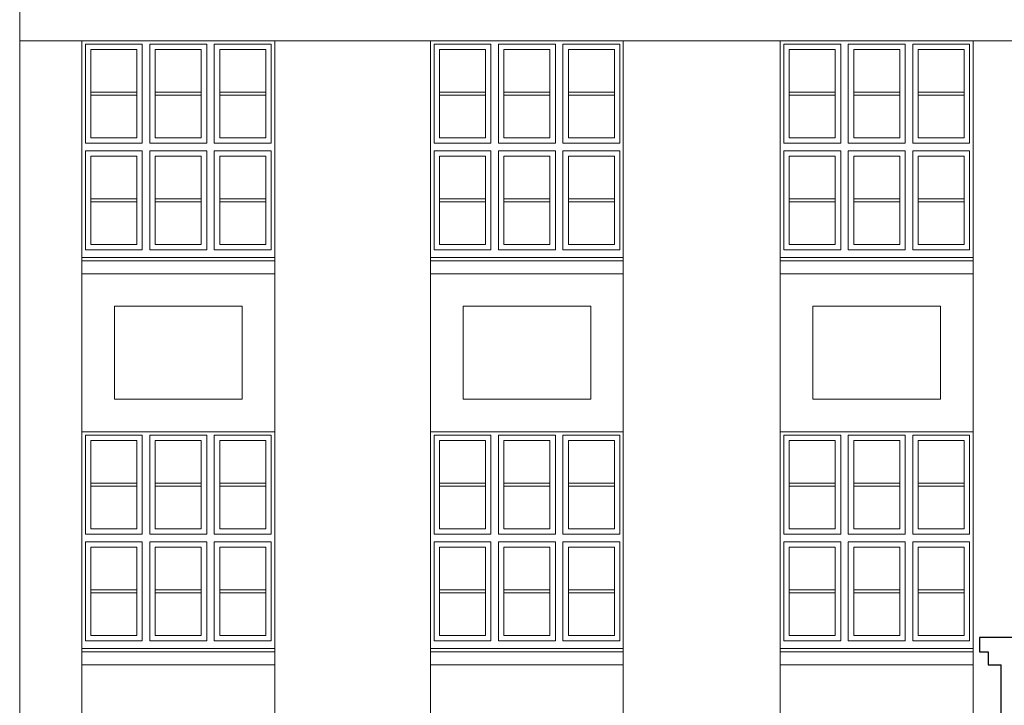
# Model space of a CAD drawing. Extents: x -394022 to -71759, y -12022 to 18278.
# Tile 82 of 91: x -87394 to -78300, y 1258 to 7588. Entities that reach past the tile are written whole.
import ezdxf

# ---------------------------------------------------------------- set-up
doc = ezdxf.new("R2010")
doc.units = 0
doc.header["$MEASUREMENT"] = 0
for name, color, linetype, lineweight in [('INWENT ODWODNIENIE_Nr_Pióra__21', 7, 'Continuous', 13), ('INWENT. DRZWI_Nr_Pióra__21', 7, 'Continuous', 13), ('INWENT.ŚCIANY_Nr_Pióra__1', 7, 'Continuous', 25), ('INWENT.ŚCIANY_Nr_Pióra__21', 7, 'Continuous', 13)]:
    doc.layers.add(name, color=color, linetype=linetype, lineweight=lineweight)

msp = doc.modelspace()

# ---------------------------------------------------------------- linework, layer by layer
at = {"layer": 'INWENT ODWODNIENIE_Nr_Pióra__21', "linetype": 'Continuous'}
msp.add_line((-87393.7, 10793.4), (-87393.7, -3991.8), dxfattribs=at)
at = {"layer": 'INWENT. DRZWI_Nr_Pióra__21', "linetype": 'Continuous'}
for p, q in [((-86261.2, 7363.2), (-86786.2, 7363.2)), ((-86786.2, 6448.2), (-86786.2, 7363.2)), ((-86311.2, 7313.2), (-86736.2, 7313.2)), ((-86736.2, 6498.2), (-86736.2, 7313.2)), ((-86311.2, 6498.2), (-86311.2, 7313.2)), ((-86261.2, 6448.2), (-86261.2, 7363.2)), ((-85666.2, 7363.2), (-86191.2, 7363.2)), ((-86191.2, 6448.2), (-86191.2, 7363.2)), ((-85716.2, 7313.2), (-86141.2, 7313.2)), ((-86141.2, 6498.2), (-86141.2, 7313.2)), ((-85716.2, 6498.2), (-85716.2, 7313.2)), ((-85666.2, 6448.2), (-85666.2, 7363.2)), ((-85596.2, 6448.2), (-85596.2, 7363.2)), ((-85071.2, 7363.2), (-85596.2, 7363.2)), ((-85546.2, 7313.2), (-85121.2, 7313.2)), ((-85546.2, 6498.2), (-85546.2, 7313.2)), ((-85121.2, 6498.2), (-85121.2, 7313.2)), ((-85071.2, 7363.2), (-85071.2, 6448.2)), ((-83041.2, 7363.2), (-83566.2, 7363.2)), ((-83566.2, 6448.2), (-83566.2, 7363.2)), ((-83041.2, 7363.2), (-83566.2, 7363.2)), ((-83566.2, 6448.2), (-83566.2, 7363.2)), ((-83091.2, 7313.2), (-83516.2, 7313.2)), ((-83516.2, 6498.2), (-83516.2, 7313.2)), ((-83091.2, 7313.2), (-83516.2, 7313.2)), ((-83516.2, 6498.2), (-83516.2, 7313.2)), ((-83091.2, 6498.2), (-83091.2, 7313.2)), ((-83091.2, 6498.2), (-83091.2, 7313.2)), ((-83041.2, 6448.2), (-83041.2, 7363.2)), ((-83041.2, 6448.2), (-83041.2, 7363.2)), ((-82446.2, 7363.2), (-82971.2, 7363.2)), ((-82971.2, 6448.2), (-82971.2, 7363.2)), ((-82446.2, 7363.2), (-82971.2, 7363.2)), ((-82971.2, 6448.2), (-82971.2, 7363.2)), ((-82496.2, 7313.2), (-82921.2, 7313.2)), ((-82921.2, 6498.2), (-82921.2, 7313.2)), ((-82496.2, 7313.2), (-82921.2, 7313.2)), ((-82921.2, 6498.2), (-82921.2, 7313.2)), ((-82496.2, 6498.2), (-82496.2, 7313.2)), ((-82496.2, 6498.2), (-82496.2, 7313.2)), ((-82446.2, 6448.2), (-82446.2, 7363.2)), ((-82446.2, 6448.2), (-82446.2, 7363.2)), ((-82376.2, 6448.2), (-82376.2, 7363.2)), ((-81851.2, 7363.2), (-82376.2, 7363.2)), ((-82376.2, 6448.2), (-82376.2, 7363.2)), ((-81851.2, 7363.2), (-82376.2, 7363.2)), ((-82326.2, 7313.2), (-81901.2, 7313.2)), ((-82326.2, 6498.2), (-82326.2, 7313.2)), ((-82326.2, 7313.2), (-81901.2, 7313.2)), ((-82326.2, 6498.2), (-82326.2, 7313.2)), ((-81901.2, 6498.2), (-81901.2, 7313.2)), ((-81901.2, 6498.2), (-81901.2, 7313.2)), ((-81851.2, 7363.2), (-81851.2, 6448.2)), ((-81851.2, 7363.2), (-81851.2, 6448.2)), ((-79811.2, 7363.2), (-80336.2, 7363.2)), ((-80336.2, 6448.2), (-80336.2, 7363.2)), ((-79861.2, 7313.2), (-80286.2, 7313.2)), ((-80286.2, 6498.2), (-80286.2, 7313.2)), ((-79861.2, 6498.2), (-79861.2, 7313.2)), ((-79811.2, 6448.2), (-79811.2, 7363.2)), ((-79216.2, 7363.2), (-79741.2, 7363.2)), ((-79741.2, 6448.2), (-79741.2, 7363.2)), ((-79266.2, 7313.2), (-79691.2, 7313.2)), ((-79691.2, 6498.2), (-79691.2, 7313.2)), ((-79266.2, 6498.2), (-79266.2, 7313.2)), ((-79216.2, 6448.2), (-79216.2, 7363.2)), ((-79146.2, 6448.2), (-79146.2, 7363.2)), ((-78621.2, 7363.2), (-79146.2, 7363.2)), ((-79096.2, 7313.2), (-78671.2, 7313.2)), ((-79096.2, 6498.2), (-79096.2, 7313.2)), ((-78671.2, 6498.2), (-78671.2, 7313.2)), ((-78621.2, 7363.2), (-78621.2, 6448.2)), ((-86311.2, 6918.7), (-86736.2, 6918.7)), ((-85716.2, 6918.7), (-86141.2, 6918.7)), ((-85546.2, 6918.7), (-85121.2, 6918.7)), ((-83091.2, 6918.7), (-83516.2, 6918.7)), ((-83091.2, 6918.7), (-83516.2, 6918.7)), ((-82496.2, 6918.7), (-82921.2, 6918.7)), ((-82496.2, 6918.7), (-82921.2, 6918.7)), ((-82326.2, 6918.7), (-81901.2, 6918.7)), ((-82326.2, 6918.7), (-81901.2, 6918.7)), ((-79861.2, 6918.7), (-80286.2, 6918.7)), ((-79266.2, 6918.7), (-79691.2, 6918.7)), ((-79096.2, 6918.7), (-78671.2, 6918.7)), ((-86311.2, 6892.7), (-86736.2, 6892.7)), ((-85716.2, 6892.7), (-86141.2, 6892.7)), ((-85546.2, 6892.7), (-85121.2, 6892.7)), ((-83091.2, 6892.7), (-83516.2, 6892.7)), ((-83091.2, 6892.7), (-83516.2, 6892.7)), ((-82496.2, 6892.7), (-82921.2, 6892.7)), ((-82496.2, 6892.7), (-82921.2, 6892.7)), ((-82326.2, 6892.7), (-81901.2, 6892.7)), ((-82326.2, 6892.7), (-81901.2, 6892.7)), ((-79861.2, 6892.7), (-80286.2, 6892.7)), ((-79266.2, 6892.7), (-79691.2, 6892.7)), ((-79096.2, 6892.7), (-78671.2, 6892.7)), ((-86311.2, 6498.2), (-86736.2, 6498.2)), ((-85716.2, 6498.2), (-86141.2, 6498.2)), ((-85546.2, 6498.2), (-85121.2, 6498.2)), ((-83091.2, 6498.2), (-83516.2, 6498.2)), ((-83091.2, 6498.2), (-83516.2, 6498.2)), ((-82496.2, 6498.2), (-82921.2, 6498.2)), ((-82496.2, 6498.2), (-82921.2, 6498.2)), ((-82326.2, 6498.2), (-81901.2, 6498.2)), ((-82326.2, 6498.2), (-81901.2, 6498.2)), ((-79861.2, 6498.2), (-80286.2, 6498.2)), ((-79266.2, 6498.2), (-79691.2, 6498.2)), ((-79096.2, 6498.2), (-78671.2, 6498.2)), ((-86261.2, 6448.2), (-86786.2, 6448.2)), ((-86261.2, 6378.2), (-86786.2, 6378.2)), ((-86786.2, 5463.2), (-86786.2, 6378.2)), ((-86261.2, 5463.2), (-86261.2, 6378.2)), ((-85666.2, 6448.2), (-86191.2, 6448.2)), ((-85666.2, 6378.2), (-86191.2, 6378.2)), ((-86191.2, 5463.2), (-86191.2, 6378.2)), ((-85666.2, 5463.2), (-85666.2, 6378.2)), ((-85071.2, 6448.2), (-85596.2, 6448.2)), ((-85596.2, 5463.2), (-85596.2, 6378.2)), ((-85071.2, 6378.2), (-85596.2, 6378.2)), ((-85071.2, 6378.2), (-85071.2, 5463.2)), ((-83041.2, 6448.2), (-83566.2, 6448.2)), ((-83041.2, 6448.2), (-83566.2, 6448.2)), ((-83041.2, 6378.2), (-83566.2, 6378.2)), ((-83566.2, 5463.2), (-83566.2, 6378.2)), ((-83041.2, 6378.2), (-83566.2, 6378.2)), ((-83566.2, 5463.2), (-83566.2, 6378.2)), ((-83041.2, 5463.2), (-83041.2, 6378.2)), ((-83041.2, 5463.2), (-83041.2, 6378.2)), ((-82446.2, 6448.2), (-82971.2, 6448.2)), ((-82446.2, 6448.2), (-82971.2, 6448.2)), ((-82446.2, 6378.2), (-82971.2, 6378.2)), ((-82971.2, 5463.2), (-82971.2, 6378.2)), ((-82446.2, 6378.2), (-82971.2, 6378.2)), ((-82971.2, 5463.2), (-82971.2, 6378.2)), ((-82446.2, 5463.2), (-82446.2, 6378.2)), ((-82446.2, 5463.2), (-82446.2, 6378.2)), ((-81851.2, 6448.2), (-82376.2, 6448.2)), ((-81851.2, 6448.2), (-82376.2, 6448.2)), ((-82376.2, 5463.2), (-82376.2, 6378.2)), ((-81851.2, 6378.2), (-82376.2, 6378.2)), ((-82376.2, 5463.2), (-82376.2, 6378.2)), ((-81851.2, 6378.2), (-82376.2, 6378.2)), ((-81851.2, 6378.2), (-81851.2, 5463.2)), ((-81851.2, 6378.2), (-81851.2, 5463.2)), ((-79811.2, 6448.2), (-80336.2, 6448.2)), ((-79811.2, 6378.2), (-80336.2, 6378.2)), ((-80336.2, 5463.2), (-80336.2, 6378.2)), ((-79811.2, 5463.2), (-79811.2, 6378.2)), ((-79216.2, 6448.2), (-79741.2, 6448.2)), ((-79216.2, 6378.2), (-79741.2, 6378.2)), ((-79741.2, 5463.2), (-79741.2, 6378.2)), ((-79216.2, 5463.2), (-79216.2, 6378.2)), ((-78621.2, 6448.2), (-79146.2, 6448.2)), ((-79146.2, 5463.2), (-79146.2, 6378.2)), ((-78621.2, 6378.2), (-79146.2, 6378.2)), ((-78621.2, 6378.2), (-78621.2, 5463.2)), ((-86311.2, 6328.2), (-86736.2, 6328.2)), ((-86736.2, 5513.2), (-86736.2, 6328.2)), ((-86311.2, 5513.2), (-86311.2, 6328.2)), ((-85716.2, 6328.2), (-86141.2, 6328.2)), ((-86141.2, 5513.2), (-86141.2, 6328.2)), ((-85716.2, 5513.2), (-85716.2, 6328.2)), ((-85546.2, 6328.2), (-85121.2, 6328.2)), ((-85546.2, 5513.2), (-85546.2, 6328.2)), ((-85121.2, 5513.2), (-85121.2, 6328.2)), ((-83091.2, 6328.2), (-83516.2, 6328.2)), ((-83516.2, 5513.2), (-83516.2, 6328.2)), ((-83091.2, 6328.2), (-83516.2, 6328.2)), ((-83516.2, 5513.2), (-83516.2, 6328.2)), ((-83091.2, 5513.2), (-83091.2, 6328.2)), ((-83091.2, 5513.2), (-83091.2, 6328.2)), ((-82496.2, 6328.2), (-82921.2, 6328.2)), ((-82921.2, 5513.2), (-82921.2, 6328.2)), ((-82496.2, 6328.2), (-82921.2, 6328.2)), ((-82921.2, 5513.2), (-82921.2, 6328.2)), ((-82496.2, 5513.2), (-82496.2, 6328.2)), ((-82496.2, 5513.2), (-82496.2, 6328.2)), ((-82326.2, 6328.2), (-81901.2, 6328.2)), ((-82326.2, 5513.2), (-82326.2, 6328.2)), ((-82326.2, 6328.2), (-81901.2, 6328.2)), ((-82326.2, 5513.2), (-82326.2, 6328.2)), ((-81901.2, 5513.2), (-81901.2, 6328.2)), ((-81901.2, 5513.2), (-81901.2, 6328.2)), ((-79861.2, 6328.2), (-80286.2, 6328.2)), ((-80286.2, 5513.2), (-80286.2, 6328.2)), ((-79861.2, 5513.2), (-79861.2, 6328.2)), ((-79266.2, 6328.2), (-79691.2, 6328.2)), ((-79691.2, 5513.2), (-79691.2, 6328.2)), ((-79266.2, 5513.2), (-79266.2, 6328.2)), ((-79096.2, 6328.2), (-78671.2, 6328.2)), ((-79096.2, 5513.2), (-79096.2, 6328.2)), ((-78671.2, 5513.2), (-78671.2, 6328.2)), ((-86311.2, 5933.7), (-86736.2, 5933.7)), ((-85716.2, 5933.7), (-86141.2, 5933.7)), ((-85546.2, 5933.7), (-85121.2, 5933.7)), ((-83091.2, 5933.7), (-83516.2, 5933.7)), ((-83091.2, 5933.7), (-83516.2, 5933.7)), ((-82496.2, 5933.7), (-82921.2, 5933.7)), ((-82496.2, 5933.7), (-82921.2, 5933.7)), ((-82326.2, 5933.7), (-81901.2, 5933.7)), ((-82326.2, 5933.7), (-81901.2, 5933.7)), ((-79861.2, 5933.7), (-80286.2, 5933.7)), ((-79266.2, 5933.7), (-79691.2, 5933.7)), ((-79096.2, 5933.7), (-78671.2, 5933.7)), ((-86311.2, 5907.7), (-86736.2, 5907.7)), ((-85716.2, 5907.7), (-86141.2, 5907.7)), ((-85546.2, 5907.7), (-85121.2, 5907.7)), ((-83091.2, 5907.7), (-83516.2, 5907.7)), ((-83091.2, 5907.7), (-83516.2, 5907.7)), ((-82496.2, 5907.7), (-82921.2, 5907.7)), ((-82496.2, 5907.7), (-82921.2, 5907.7)), ((-82326.2, 5907.7), (-81901.2, 5907.7)), ((-82326.2, 5907.7), (-81901.2, 5907.7)), ((-79861.2, 5907.7), (-80286.2, 5907.7)), ((-79266.2, 5907.7), (-79691.2, 5907.7)), ((-79096.2, 5907.7), (-78671.2, 5907.7)), ((-86261.2, 5463.2), (-86786.2, 5463.2)), ((-86311.2, 5513.2), (-86736.2, 5513.2)), ((-85666.2, 5463.2), (-86191.2, 5463.2)), ((-85716.2, 5513.2), (-86141.2, 5513.2)), ((-85071.2, 5463.2), (-85596.2, 5463.2)), ((-85546.2, 5513.2), (-85121.2, 5513.2)), ((-83041.2, 5463.2), (-83566.2, 5463.2)), ((-83041.2, 5463.2), (-83566.2, 5463.2)), ((-83091.2, 5513.2), (-83516.2, 5513.2)), ((-83091.2, 5513.2), (-83516.2, 5513.2)), ((-82446.2, 5463.2), (-82971.2, 5463.2)), ((-82446.2, 5463.2), (-82971.2, 5463.2)), ((-82496.2, 5513.2), (-82921.2, 5513.2)), ((-82496.2, 5513.2), (-82921.2, 5513.2)), ((-81851.2, 5463.2), (-82376.2, 5463.2)), ((-81851.2, 5463.2), (-82376.2, 5463.2)), ((-82326.2, 5513.2), (-81901.2, 5513.2)), ((-82326.2, 5513.2), (-81901.2, 5513.2)), ((-79811.2, 5463.2), (-80336.2, 5463.2)), ((-79861.2, 5513.2), (-80286.2, 5513.2)), ((-79216.2, 5463.2), (-79741.2, 5463.2)), ((-79266.2, 5513.2), (-79691.2, 5513.2)), ((-78621.2, 5463.2), (-79146.2, 5463.2)), ((-79096.2, 5513.2), (-78671.2, 5513.2)), ((-86786.2, 2838.2), (-86786.2, 3753.2)), ((-86261.2, 3753.2), (-86786.2, 3753.2)), ((-86261.2, 2838.2), (-86261.2, 3753.2)), ((-86191.2, 2838.2), (-86191.2, 3753.2)), ((-85666.2, 3753.2), (-86191.2, 3753.2)), ((-85666.2, 2838.2), (-85666.2, 3753.2)), ((-85071.2, 3753.2), (-85596.2, 3753.2)), ((-85596.2, 2838.2), (-85596.2, 3753.2)), ((-85071.2, 3753.2), (-85071.2, 2838.2)), ((-83566.2, 2838.2), (-83566.2, 3753.2)), ((-83041.2, 3753.2), (-83566.2, 3753.2)), ((-83566.2, 2838.2), (-83566.2, 3753.2)), ((-83041.2, 3753.2), (-83566.2, 3753.2)), ((-83041.2, 2838.2), (-83041.2, 3753.2)), ((-83041.2, 2838.2), (-83041.2, 3753.2)), ((-82971.2, 2838.2), (-82971.2, 3753.2)), ((-82446.2, 3753.2), (-82971.2, 3753.2)), ((-82971.2, 2838.2), (-82971.2, 3753.2)), ((-82446.2, 3753.2), (-82971.2, 3753.2)), ((-82446.2, 2838.2), (-82446.2, 3753.2)), ((-82446.2, 2838.2), (-82446.2, 3753.2)), ((-81851.2, 3753.2), (-82376.2, 3753.2)), ((-82376.2, 2838.2), (-82376.2, 3753.2)), ((-81851.2, 3753.2), (-82376.2, 3753.2)), ((-82376.2, 2838.2), (-82376.2, 3753.2)), ((-81851.2, 3753.2), (-81851.2, 2838.2)), ((-81851.2, 3753.2), (-81851.2, 2838.2)), ((-80336.2, 2838.2), (-80336.2, 3753.2)), ((-79811.2, 3753.2), (-80336.2, 3753.2)), ((-79811.2, 2838.2), (-79811.2, 3753.2)), ((-79741.2, 2838.2), (-79741.2, 3753.2)), ((-79216.2, 3753.2), (-79741.2, 3753.2)), ((-79216.2, 2838.2), (-79216.2, 3753.2)), ((-78621.2, 3753.2), (-79146.2, 3753.2)), ((-79146.2, 2838.2), (-79146.2, 3753.2)), ((-78621.2, 3753.2), (-78621.2, 2838.2)), ((-86736.2, 2888.2), (-86736.2, 3703.2)), ((-86311.2, 3703.2), (-86736.2, 3703.2)), ((-86311.2, 2888.2), (-86311.2, 3703.2)), ((-86141.2, 2888.2), (-86141.2, 3703.2)), ((-85716.2, 3703.2), (-86141.2, 3703.2)), ((-85716.2, 2888.2), (-85716.2, 3703.2)), ((-85546.2, 2888.2), (-85546.2, 3703.2)), ((-85546.2, 3703.2), (-85121.2, 3703.2)), ((-85121.2, 2888.2), (-85121.2, 3703.2)), ((-83516.2, 2888.2), (-83516.2, 3703.2)), ((-83091.2, 3703.2), (-83516.2, 3703.2)), ((-83516.2, 2888.2), (-83516.2, 3703.2)), ((-83091.2, 3703.2), (-83516.2, 3703.2)), ((-83091.2, 2888.2), (-83091.2, 3703.2)), ((-83091.2, 2888.2), (-83091.2, 3703.2)), ((-82921.2, 2888.2), (-82921.2, 3703.2)), ((-82496.2, 3703.2), (-82921.2, 3703.2)), ((-82921.2, 2888.2), (-82921.2, 3703.2)), ((-82496.2, 3703.2), (-82921.2, 3703.2)), ((-82496.2, 2888.2), (-82496.2, 3703.2)), ((-82496.2, 2888.2), (-82496.2, 3703.2)), ((-82326.2, 2888.2), (-82326.2, 3703.2)), ((-82326.2, 3703.2), (-81901.2, 3703.2)), ((-82326.2, 2888.2), (-82326.2, 3703.2)), ((-82326.2, 3703.2), (-81901.2, 3703.2)), ((-81901.2, 2888.2), (-81901.2, 3703.2)), ((-81901.2, 2888.2), (-81901.2, 3703.2)), ((-80286.2, 2888.2), (-80286.2, 3703.2)), ((-79861.2, 3703.2), (-80286.2, 3703.2)), ((-79861.2, 2888.2), (-79861.2, 3703.2)), ((-79691.2, 2888.2), (-79691.2, 3703.2)), ((-79266.2, 3703.2), (-79691.2, 3703.2)), ((-79266.2, 2888.2), (-79266.2, 3703.2)), ((-79096.2, 2888.2), (-79096.2, 3703.2)), ((-79096.2, 3703.2), (-78671.2, 3703.2)), ((-78671.2, 2888.2), (-78671.2, 3703.2)), ((-86311.2, 3308.7), (-86736.2, 3308.7)), ((-86311.2, 3282.7), (-86736.2, 3282.7)), ((-85716.2, 3308.7), (-86141.2, 3308.7)), ((-85716.2, 3282.7), (-86141.2, 3282.7)), ((-85546.2, 3308.7), (-85121.2, 3308.7)), ((-85546.2, 3282.7), (-85121.2, 3282.7)), ((-83091.2, 3308.7), (-83516.2, 3308.7)), ((-83091.2, 3308.7), (-83516.2, 3308.7)), ((-83091.2, 3282.7), (-83516.2, 3282.7)), ((-83091.2, 3282.7), (-83516.2, 3282.7)), ((-82496.2, 3308.7), (-82921.2, 3308.7)), ((-82496.2, 3308.7), (-82921.2, 3308.7)), ((-82496.2, 3282.7), (-82921.2, 3282.7)), ((-82496.2, 3282.7), (-82921.2, 3282.7)), ((-82326.2, 3308.7), (-81901.2, 3308.7)), ((-82326.2, 3308.7), (-81901.2, 3308.7)), ((-82326.2, 3282.7), (-81901.2, 3282.7)), ((-82326.2, 3282.7), (-81901.2, 3282.7)), ((-79861.2, 3308.7), (-80286.2, 3308.7)), ((-79861.2, 3282.7), (-80286.2, 3282.7)), ((-79266.2, 3308.7), (-79691.2, 3308.7)), ((-79266.2, 3282.7), (-79691.2, 3282.7)), ((-79096.2, 3308.7), (-78671.2, 3308.7)), ((-79096.2, 3282.7), (-78671.2, 3282.7)), ((-86261.2, 2838.2), (-86786.2, 2838.2)), ((-86311.2, 2888.2), (-86736.2, 2888.2)), ((-85666.2, 2838.2), (-86191.2, 2838.2)), ((-85716.2, 2888.2), (-86141.2, 2888.2)), ((-85071.2, 2838.2), (-85596.2, 2838.2)), ((-85546.2, 2888.2), (-85121.2, 2888.2)), ((-83041.2, 2838.2), (-83566.2, 2838.2)), ((-83041.2, 2838.2), (-83566.2, 2838.2)), ((-83091.2, 2888.2), (-83516.2, 2888.2)), ((-83091.2, 2888.2), (-83516.2, 2888.2)), ((-82446.2, 2838.2), (-82971.2, 2838.2)), ((-82446.2, 2838.2), (-82971.2, 2838.2)), ((-82496.2, 2888.2), (-82921.2, 2888.2)), ((-82496.2, 2888.2), (-82921.2, 2888.2)), ((-81851.2, 2838.2), (-82376.2, 2838.2)), ((-81851.2, 2838.2), (-82376.2, 2838.2)), ((-82326.2, 2888.2), (-81901.2, 2888.2)), ((-82326.2, 2888.2), (-81901.2, 2888.2)), ((-79811.2, 2838.2), (-80336.2, 2838.2)), ((-79861.2, 2888.2), (-80286.2, 2888.2)), ((-79216.2, 2838.2), (-79741.2, 2838.2)), ((-79266.2, 2888.2), (-79691.2, 2888.2)), ((-78621.2, 2838.2), (-79146.2, 2838.2)), ((-79096.2, 2888.2), (-78671.2, 2888.2)), ((-86786.2, 1853.2), (-86786.2, 2768.2)), ((-86261.2, 2768.2), (-86786.2, 2768.2)), ((-86261.2, 1853.2), (-86261.2, 2768.2)), ((-86191.2, 1853.2), (-86191.2, 2768.2)), ((-85666.2, 2768.2), (-86191.2, 2768.2)), ((-85666.2, 1853.2), (-85666.2, 2768.2)), ((-85071.2, 2768.2), (-85596.2, 2768.2)), ((-85596.2, 1853.2), (-85596.2, 2768.2)), ((-85071.2, 2768.2), (-85071.2, 1853.2)), ((-83566.2, 1853.2), (-83566.2, 2768.2)), ((-83041.2, 2768.2), (-83566.2, 2768.2)), ((-83566.2, 1853.2), (-83566.2, 2768.2)), ((-83041.2, 2768.2), (-83566.2, 2768.2)), ((-83041.2, 1853.2), (-83041.2, 2768.2)), ((-83041.2, 1853.2), (-83041.2, 2768.2)), ((-82971.2, 1853.2), (-82971.2, 2768.2)), ((-82446.2, 2768.2), (-82971.2, 2768.2)), ((-82971.2, 1853.2), (-82971.2, 2768.2)), ((-82446.2, 2768.2), (-82971.2, 2768.2)), ((-82446.2, 1853.2), (-82446.2, 2768.2)), ((-82446.2, 1853.2), (-82446.2, 2768.2)), ((-81851.2, 2768.2), (-82376.2, 2768.2)), ((-82376.2, 1853.2), (-82376.2, 2768.2)), ((-81851.2, 2768.2), (-82376.2, 2768.2)), ((-82376.2, 1853.2), (-82376.2, 2768.2)), ((-81851.2, 2768.2), (-81851.2, 1853.2)), ((-81851.2, 2768.2), (-81851.2, 1853.2)), ((-80336.2, 1853.2), (-80336.2, 2768.2)), ((-79811.2, 2768.2), (-80336.2, 2768.2)), ((-79811.2, 1853.2), (-79811.2, 2768.2)), ((-79741.2, 1853.2), (-79741.2, 2768.2)), ((-79216.2, 2768.2), (-79741.2, 2768.2)), ((-79216.2, 1853.2), (-79216.2, 2768.2)), ((-78621.2, 2768.2), (-79146.2, 2768.2)), ((-79146.2, 1853.2), (-79146.2, 2768.2)), ((-78621.2, 2768.2), (-78621.2, 1853.2)), ((-86736.2, 1903.2), (-86736.2, 2718.2)), ((-86311.2, 2718.2), (-86736.2, 2718.2)), ((-86311.2, 1903.2), (-86311.2, 2718.2)), ((-86141.2, 1903.2), (-86141.2, 2718.2)), ((-85716.2, 2718.2), (-86141.2, 2718.2)), ((-85716.2, 1903.2), (-85716.2, 2718.2)), ((-85546.2, 1903.2), (-85546.2, 2718.2)), ((-85546.2, 2718.2), (-85121.2, 2718.2)), ((-85121.2, 1903.2), (-85121.2, 2718.2)), ((-83516.2, 1903.2), (-83516.2, 2718.2)), ((-83091.2, 2718.2), (-83516.2, 2718.2)), ((-83516.2, 1903.2), (-83516.2, 2718.2)), ((-83091.2, 2718.2), (-83516.2, 2718.2)), ((-83091.2, 1903.2), (-83091.2, 2718.2)), ((-83091.2, 1903.2), (-83091.2, 2718.2)), ((-82921.2, 1903.2), (-82921.2, 2718.2)), ((-82496.2, 2718.2), (-82921.2, 2718.2)), ((-82921.2, 1903.2), (-82921.2, 2718.2)), ((-82496.2, 2718.2), (-82921.2, 2718.2)), ((-82496.2, 1903.2), (-82496.2, 2718.2)), ((-82496.2, 1903.2), (-82496.2, 2718.2)), ((-82326.2, 1903.2), (-82326.2, 2718.2)), ((-82326.2, 2718.2), (-81901.2, 2718.2)), ((-82326.2, 1903.2), (-82326.2, 2718.2)), ((-82326.2, 2718.2), (-81901.2, 2718.2)), ((-81901.2, 1903.2), (-81901.2, 2718.2)), ((-81901.2, 1903.2), (-81901.2, 2718.2)), ((-80286.2, 1903.2), (-80286.2, 2718.2)), ((-79861.2, 2718.2), (-80286.2, 2718.2)), ((-79861.2, 1903.2), (-79861.2, 2718.2)), ((-79691.2, 1903.2), (-79691.2, 2718.2)), ((-79266.2, 2718.2), (-79691.2, 2718.2)), ((-79266.2, 1903.2), (-79266.2, 2718.2)), ((-79096.2, 1903.2), (-79096.2, 2718.2)), ((-79096.2, 2718.2), (-78671.2, 2718.2)), ((-78671.2, 1903.2), (-78671.2, 2718.2)), ((-86311.2, 2323.7), (-86736.2, 2323.7)), ((-86311.2, 2297.7), (-86736.2, 2297.7)), ((-85716.2, 2323.7), (-86141.2, 2323.7)), ((-85716.2, 2297.7), (-86141.2, 2297.7)), ((-85546.2, 2323.7), (-85121.2, 2323.7)), ((-85546.2, 2297.7), (-85121.2, 2297.7)), ((-83091.2, 2323.7), (-83516.2, 2323.7)), ((-83091.2, 2323.7), (-83516.2, 2323.7)), ((-83091.2, 2297.7), (-83516.2, 2297.7)), ((-83091.2, 2297.7), (-83516.2, 2297.7)), ((-82496.2, 2323.7), (-82921.2, 2323.7)), ((-82496.2, 2323.7), (-82921.2, 2323.7)), ((-82496.2, 2297.7), (-82921.2, 2297.7)), ((-82496.2, 2297.7), (-82921.2, 2297.7)), ((-82326.2, 2323.7), (-81901.2, 2323.7)), ((-82326.2, 2323.7), (-81901.2, 2323.7)), ((-82326.2, 2297.7), (-81901.2, 2297.7)), ((-82326.2, 2297.7), (-81901.2, 2297.7)), ((-79861.2, 2323.7), (-80286.2, 2323.7)), ((-79861.2, 2297.7), (-80286.2, 2297.7)), ((-79266.2, 2323.7), (-79691.2, 2323.7)), ((-79266.2, 2297.7), (-79691.2, 2297.7)), ((-79096.2, 2323.7), (-78671.2, 2323.7)), ((-79096.2, 2297.7), (-78671.2, 2297.7)), ((-86261.2, 1853.2), (-86786.2, 1853.2)), ((-86311.2, 1903.2), (-86736.2, 1903.2)), ((-85666.2, 1853.2), (-86191.2, 1853.2)), ((-85716.2, 1903.2), (-86141.2, 1903.2)), ((-85071.2, 1853.2), (-85596.2, 1853.2)), ((-85546.2, 1903.2), (-85121.2, 1903.2)), ((-83041.2, 1853.2), (-83566.2, 1853.2)), ((-83041.2, 1853.2), (-83566.2, 1853.2)), ((-83091.2, 1903.2), (-83516.2, 1903.2)), ((-83091.2, 1903.2), (-83516.2, 1903.2)), ((-82446.2, 1853.2), (-82971.2, 1853.2)), ((-82446.2, 1853.2), (-82971.2, 1853.2)), ((-82496.2, 1903.2), (-82921.2, 1903.2)), ((-82496.2, 1903.2), (-82921.2, 1903.2)), ((-81851.2, 1853.2), (-82376.2, 1853.2)), ((-81851.2, 1853.2), (-82376.2, 1853.2)), ((-82326.2, 1903.2), (-81901.2, 1903.2)), ((-82326.2, 1903.2), (-81901.2, 1903.2)), ((-79811.2, 1853.2), (-80336.2, 1853.2)), ((-79861.2, 1903.2), (-80286.2, 1903.2)), ((-79216.2, 1853.2), (-79741.2, 1853.2)), ((-79266.2, 1903.2), (-79691.2, 1903.2)), ((-78621.2, 1853.2), (-79146.2, 1853.2)), ((-79096.2, 1903.2), (-78671.2, 1903.2))]:
    msp.add_line(p, q, dxfattribs=at)
at = {"layer": 'INWENT.ŚCIANY_Nr_Pióra__1', "linetype": 'Continuous'}
for p, q in [((-78328.7, 1883.2), (-78528.7, 1883.2)), ((-78528.7, 1883.2), (-78528.7, 1753.2)), ((-77968.7, 1883.2), (-78328.7, 1883.2)), ((-78528.7, 1753.2), (-78448.8, 1753.2)), ((-78448.8, 1753.2), (-78448.8, 1633.2)), ((-78448.8, 1633.2), (-78328.7, 1633.2)), ((-78328.7, -4111.8), (-78328.7, 1633.2))]:
    msp.add_line(p, q, dxfattribs=at)
at = {"layer": 'INWENT.ŚCIANY_Nr_Pióra__21', "linetype": 'Continuous'}
for p, q in [((-73763.7, 7393.2), (-87393.7, 7393.2)), ((-86818.7, -1980), (-86818.7, 7393.2)), ((-86818.7, 5243.2), (-86818.7, 7393.2)), ((-85038.7, 7393.2), (-86818.7, 7393.2)), ((-85038.7, -1980), (-85038.7, 7393.2)), ((-85038.7, 7393.2), (-85038.7, 5243.2)), ((-83598.7, -1980), (-83598.7, 7393.2)), ((-83598.7, 5243.2), (-83598.7, 7393.2)), ((-81818.7, 7393.2), (-83598.7, 7393.2)), ((-83598.7, 5243.2), (-83598.7, 7393.2)), ((-81818.7, 7393.2), (-83598.7, 7393.2)), ((-81818.7, -1980), (-81818.7, 7393.2)), ((-81818.7, 7393.2), (-81818.7, 5243.2)), ((-81818.7, 7393.2), (-81818.7, 5243.2)), ((-80368.7, -1980), (-80368.7, 7393.2)), ((-80368.7, 5243.2), (-80368.7, 7393.2)), ((-78588.7, 7393.2), (-80368.7, 7393.2)), ((-78588.7, -1980), (-78588.7, 7393.2)), ((-78588.7, 7393.2), (-78588.7, 5243.2)), ((-85038.7, 5393.2), (-86818.7, 5393.2)), ((-81818.7, 5393.2), (-83598.7, 5393.2)), ((-81818.7, 5393.2), (-83598.7, 5393.2)), ((-78588.7, 5393.2), (-80368.7, 5393.2)), ((-85038.7, 5363.2), (-86818.7, 5363.2)), ((-81818.7, 5363.2), (-83598.7, 5363.2)), ((-81818.7, 5363.2), (-83598.7, 5363.2)), ((-78588.7, 5363.2), (-80368.7, 5363.2)), ((-85038.7, 5243.2), (-86818.7, 5243.2)), ((-81818.7, 5243.2), (-83598.7, 5243.2)), ((-81818.7, 5243.2), (-83598.7, 5243.2)), ((-78588.7, 5243.2), (-80368.7, 5243.2)), ((-86518.7, 4943.2), (-86518.7, 4083.2)), ((-85338.7, 4943.2), (-86518.7, 4943.2)), ((-85338.7, 4943.2), (-85338.7, 4083.2)), ((-83298.7, 4943.2), (-83298.7, 4083.2)), ((-82118.7, 4943.2), (-83298.7, 4943.2)), ((-82118.7, 4943.2), (-82118.7, 4083.2)), ((-80068.7, 4943.2), (-80068.7, 4083.2)), ((-78888.7, 4943.2), (-80068.7, 4943.2)), ((-78888.7, 4943.2), (-78888.7, 4083.2)), ((-85338.7, 4083.2), (-86518.7, 4083.2)), ((-82118.7, 4083.2), (-83298.7, 4083.2)), ((-78888.7, 4083.2), (-80068.7, 4083.2)), ((-85038.7, 3783.2), (-86818.7, 3783.2)), ((-86818.7, 1633.2), (-86818.7, 3783.2)), ((-85038.7, 3783.2), (-85038.7, 1633.2)), ((-81818.7, 3783.2), (-83598.7, 3783.2)), ((-83598.7, 1633.2), (-83598.7, 3783.2)), ((-81818.7, 3783.2), (-83598.7, 3783.2)), ((-83598.7, 1633.2), (-83598.7, 3783.2)), ((-81818.7, 3783.2), (-81818.7, 1633.2)), ((-81818.7, 3783.2), (-81818.7, 1633.2)), ((-78588.7, 3783.2), (-80368.7, 3783.2)), ((-80368.7, 1633.2), (-80368.7, 3783.2)), ((-78588.7, 3783.2), (-78588.7, 1633.2)), ((-85038.7, 1783.2), (-86818.7, 1783.2)), ((-85038.7, 1753.2), (-86818.7, 1753.2)), ((-81818.7, 1783.2), (-83598.7, 1783.2)), ((-81818.7, 1783.2), (-83598.7, 1783.2)), ((-81818.7, 1753.2), (-83598.7, 1753.2)), ((-81818.7, 1753.2), (-83598.7, 1753.2)), ((-78588.7, 1783.2), (-80368.7, 1783.2)), ((-78588.7, 1753.2), (-80368.7, 1753.2)), ((-85038.7, 1633.2), (-86818.7, 1633.2)), ((-81818.7, 1633.2), (-83598.7, 1633.2)), ((-81818.7, 1633.2), (-83598.7, 1633.2)), ((-78588.7, 1633.2), (-80368.7, 1633.2))]:
    msp.add_line(p, q, dxfattribs=at)

doc.saveas('drawing.dxf')
